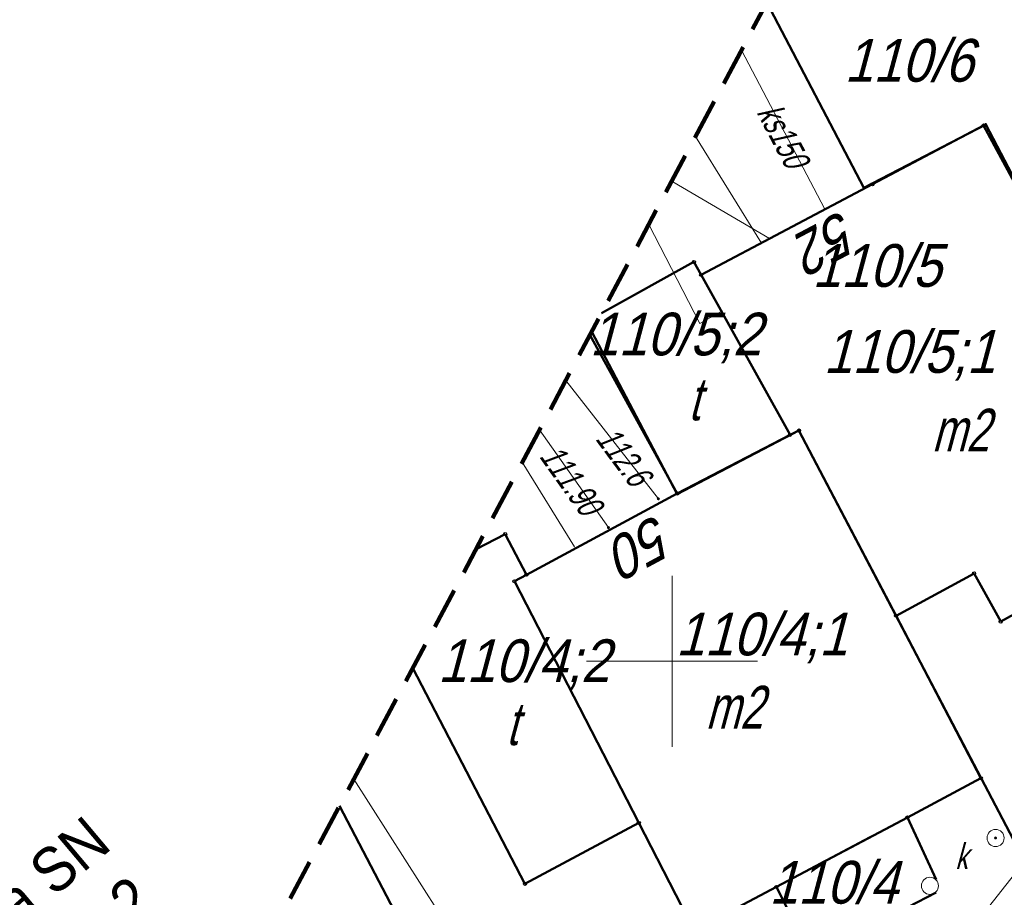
# Model space of a CAD drawing. Extents: x 7463256 to 7464485, y 5957341 to 5958260.
# Tile 124 of 256: x 7463731 to 7463760, y 5957643 to 5957669. Entities that reach past the tile are written whole.
import ezdxf
from ezdxf import colors
from ezdxf.entities.mleader import LeaderData, LeaderLine
from ezdxf.enums import TextEntityAlignment as Align
from ezdxf.math import Vec2, Vec3

# ---------------------------------------------------------------- set-up
doc = ezdxf.new("R2010")
doc.units = 0
doc.header["$MEASUREMENT"] = 0
for name, pattern in [('4', [1.8, 1.2, -0.6]), ('l219_500', [0]), ('mz2.0_0.5', [2.5, 2, -0.5])]:
    doc.linetypes.add(name, pattern=pattern)
doc.layers.get('0').update_dxf_attribs({"color": 2, "linetype": 'CONTINUOUS', "lineweight": 5})
for name, color, linetype in [('203-Punkt załamania granicy działki nie stabilizowany', 7, 'CONTINUOUS'), ('211-Nr działki', 7, 'CONTINUOUS'), ('219-Linia granicy', 7, 'CONTINUOUS'), ('238-Punkt adresowy budynku', 7, 'CONTINUOUS'), ('311-podpora związana z budynkiem (punkt)', 7, 'CONTINUOUS'), ('312-Budynek (powierzchnia)', 7, 'CONTINUOUS'), ('312-Numer ewidencyjny budynku', 7, 'CONTINUOUS'), ('312-Numer ewidencyjny budynku-Atr124', 7, 'CONTINUOUS'), ('nawis - blok budynku (powierzchnia)', 7, 'CONTINUOUS'), ('Obszar opracowania', 7, 'CONTINUOUS'), ('ogrodzenie trwałe (linia)', 7, 'CONTINUOUS'), ('przewód elektroenergetyczny (linia)', 7, 'CONTINUOUS'), ('przewód gazowy (linia)', 7, 'CONTINUOUS'), ('przewód kanalizacyjny (linia)', 7, 'CONTINUOUS'), ('przewód kanalizacyjny (linia)-Atr1', 7, 'CONTINUOUS'), ('przewód wodociągowy (linia)', 7, 'CONTINUOUS'), ('Punkt budynku', 7, 'CONTINUOUS'), ('punkt o określonej wysokości (sieć elektroenergetyczna)', 7, 'CONTINUOUS'), ('punkt o określonej wysokości (sieć elektroenergetyczna)-Atr2', 7, 'CONTINUOUS'), ('punkt o określonej wysokości (sieć kanalizacyjna)', 7, 'CONTINUOUS'), ('punkt o określonej wysokości (sieć wodociągowa)', 7, 'CONTINUOUS'), ('punkt o określonej wysokości (sieć wodociągowa)-Atr2', 7, 'CONTINUOUS'), ('studzienka okrągła - przewód kanalizacyjny (punkt)', 7, 'CONTINUOUS'), ('studzienka okrągła - przewód kanalizacyjny (punkt)-Atr17', 7, 'CONTINUOUS'), ('Wstawianie ramki sekcyjnej z opisem', 7, 'CONTINUOUS')]:
    doc.layers.add(name, color=color, linetype=linetype)
doc.layers.add('OBMBS-21-18876-opis proj', color=1, linetype='CONTINUOUS', lineweight=18)
doc.styles.get("Standard").update_dxf_attribs({"font": 'txt', "width": 0.75})
doc.linetypes.add('902-500', pattern='A,3.75,0,[1,ksztalty.shx,S=0.5,R=0,X=0,Y=0],3.75', length=7.5)

# ---------------------------------------------------------------- blocks, each defined once
blk = doc.blocks.new('PW01')
at = {"linetype": 'Continuous', "lineweight": 13}
h = blk.add_hatch(color=0, dxfattribs=at)
edge = h.paths.add_edge_path()
edge.add_arc((0, 0), 0.045, 0, 360)
blk = doc.blocks.new('US15')
at = {"color": 0, "linetype": 'Continuous', "lineweight": 13}
blk.add_circle((0, 0), 0.25, dxfattribs=at)
blk = doc.blocks.new('203')
at = {"linetype": 'Continuous', "lineweight": 0}
h = blk.add_hatch(color=0, dxfattribs=at)
edge = h.paths.add_edge_path()
edge.add_arc((0, 0), 0.045, 0, 360)
blk = doc.blocks.new('PUNKTBUD')
at = {"color": 0}
blk.add_circle((0, 0), 0.045, dxfattribs=at)
blk = doc.blocks.new('311')
at = {"color": 0, "linetype": 'Continuous', "lineweight": 0}
blk.add_circle((0, 0), 0.25, dxfattribs=at)

msp = doc.modelspace()

# ---------------------------------------------------------------- linework, layer by layer
at = {"layer": '219-Linia granicy', "color": 3, "linetype": 'l219_500', "lineweight": 50, "flags": 128}
for points in [[(7463755.61, 5957663.85), (7463752.768, 5957669.265)], [(7463759.17, 5957665.7), (7463755.61, 5957663.85)], [(7463765.51, 5957653.59), (7463759.17, 5957665.7)], [(7463750.15, 5957654.89), (7463747.651, 5957659.639)], [(7463753.71, 5957656.75), (7463750.15, 5957654.89)], [(7463760.08, 5957644.59), (7463753.71, 5957656.75)], [(7463742.23, 5957642.04), (7463740.28, 5957645.774)]]:
    msp.add_lwpolyline(points, dxfattribs=at)
at = {"layer": '312-Budynek (powierzchnia)', "color": 7, "linetype": 'Continuous', "lineweight": 50, "flags": 128}
for points in [[(7463755.86, 5957663.95), (7463759.11, 5957665.67)], [(7463759.11, 5957665.67), (7463761.93, 5957660.44)], [(7463750.85, 5957661.3), (7463755.86, 5957663.95)], [(7463747.94, 5957660.184), (7463750.64, 5957661.68)], [(7463750.64, 5957661.68), (7463750.85, 5957661.3)], [(7463750.85, 5957661.3), (7463753.45, 5957656.62)], [(7463753.45, 5957656.62), (7463750.85, 5957661.3)], [(7463750.15, 5957654.91), (7463747.6, 5957659.544)], [(7463750.15, 5957654.91), (7463753.45, 5957656.62)], [(7463753.45, 5957656.62), (7463750.15, 5957654.91)], [(7463753.45, 5957656.62), (7463753.71, 5957656.75)], [(7463753.71, 5957656.75), (7463753.45, 5957656.62)], [(7463753.71, 5957656.75), (7463756.55, 5957651.33)], [(7463756.55, 5957651.33), (7463753.71, 5957656.75)], [(7463745.74, 5957652.53), (7463750.15, 5957654.91)], [(7463744.269, 5957653.277), (7463745.12, 5957653.72)], [(7463745.12, 5957653.72), (7463745.74, 5957652.53)], [(7463763.84, 5957653.49), (7463759.61, 5957651.16)], [(7463745.74, 5957652.53), (7463745.39, 5957652.34)], [(7463745.39, 5957652.34), (7463745.74, 5957652.53)], [(7463758.83, 5957652.57), (7463756.55, 5957651.33)], [(7463759.61, 5957651.16), (7463758.83, 5957652.57)], [(7463745.39, 5957652.34), (7463749.03, 5957645.27)], [(7463749.03, 5957645.27), (7463745.39, 5957652.34)], [(7463756.55, 5957651.33), (7463759.03, 5957646.58)], [(7463745.7, 5957643.49), (7463742.42, 5957649.799)], [(7463759.03, 5957646.58), (7463756.88, 5957645.43)], [(7463749.03, 5957645.27), (7463745.7, 5957643.49)], [(7463750.65, 5957642.12), (7463749.03, 5957645.27)], [(7463756.88, 5957645.43), (7463753.05, 5957643.4)], [(7463753.05, 5957643.4), (7463750.65, 5957642.12)]]:
    msp.add_lwpolyline(points, dxfattribs=at)
at = {"layer": 'nawis - blok budynku (powierzchnia)', "color": 7, "linetype": 'mz2.0_0.5', "lineweight": 50, "flags": 128}
msp.add_lwpolyline([(7463756.88, 5957645.43), (7463757.87, 5957643.31), (7463754.07, 5957641.36), (7463753.05, 5957643.4)], close=True, dxfattribs=at)
at = {"layer": 'Obszar opracowania', "color": 132, "linetype": '4', "lineweight": 200, "flags": 128}
msp.add_lwpolyline([(7463648.63, 5957598.42), (7463381.17, 5957559), (7463352.31, 5957567.45), (7463255.88, 5957568.85), (7463280.41, 5957340.9), (7463468.95, 5957378.08), (7463536.66, 5957509.53), (7463626.95, 5957460.4), (7463653.5, 5957411.27), (7463734.5, 5957471.02), (7463879.22, 5957698.07), (7464314.97, 5957939.96), (7464470.72, 5957945.23), (7464483.34, 5958244.06), (7464262.86, 5958260.06), (7464240.11, 5958013.73), (7463789.91, 5957739.13), (7463712.41, 5957593.35)], close=True, dxfattribs=at)
at = {"layer": 'ogrodzenie trwałe (linia)', "color": 7, "linetype": '902-500', "lineweight": 35, "flags": 128}
msp.add_lwpolyline([(7463740.28, 5957645.774), (7463742.23, 5957642.04), (7463746.85, 5957641.85), (7463752.36, 5957631.21), (7463757.82, 5957628.22), (7463746.93, 5957610.22)], dxfattribs=at)
at = {"layer": 'przewód elektroenergetyczny (linia)', "color": 1, "linetype": 'Continuous', "lineweight": 18, "flags": 128}
for points in [[(7463749.317, 5957662.773), (7463750.81, 5957659.88), (7463751.44, 5957660.23)], [(7463749.6, 5957654.75), (7463746.893, 5957658.215)]]:
    msp.add_lwpolyline(points, dxfattribs=at)
at = {"layer": 'przewód gazowy (linia)', "color": 40, "linetype": 'Continuous', "lineweight": 18, "flags": 128}
for points in [[(7463750.005, 5957664.068), (7463750.02, 5957664.02), (7463752.85, 5957662.36)], [(7463750.42, 5957642.57), (7463746.32, 5957642.39), (7463744.3, 5957642.56), (7463743.18, 5957642.65), (7463740.694, 5957646.554)]]:
    msp.add_lwpolyline(points, dxfattribs=at)
at = {"layer": 'przewód kanalizacyjny (linia)', "color": 34, "linetype": 'Continuous', "lineweight": 18, "flags": 128}
for points in [[(7463786.875, 5957733.421), (7463788.74, 5957730.5), (7463800.78, 5957712.71), (7463793.95, 5957695.56), (7463787.13, 5957685.27), (7463781.43, 5957674.56), (7463776.46, 5957666.57), (7463772.8, 5957660.97), (7463764.05, 5957648.9), (7463758.21, 5957641.48)], [(7463752.03, 5957667.877), (7463754.47, 5957663.22)], [(7463745.621, 5957655.82), (7463747.15, 5957653.35)]]:
    msp.add_lwpolyline(points, dxfattribs=at)
at = {"layer": 'przewód wodociągowy (linia)', "color": 5, "linetype": 'Continuous', "lineweight": 18, "flags": 128}
for points in [[(7463752.62, 5957662.23), (7463750.688, 5957665.351)], [(7463748.14, 5957653.91), (7463746.125, 5957656.769)]]:
    msp.add_lwpolyline(points, dxfattribs=at)
at = {"layer": 'Wstawianie ramki sekcyjnej z opisem', "color": 7, "linetype": 'Continuous', "lineweight": 13, "flags": 128}
for points in [[(7463750, 5957647.5), (7463750, 5957652.5)], [(7463747.5, 5957650), (7463752.5, 5957650)]]:
    msp.add_lwpolyline(points, dxfattribs=at)

# ---------------------------------------------------------------- block references
at = {"layer": '203-Punkt załamania granicy działki nie stabilizowany', "color": 3, "linetype": 'Continuous', "lineweight": 18}
for p in [(7463759.17, 5957665.7), (7463755.61, 5957663.85), (7463753.71, 5957656.75), (7463750.15, 5957654.89)]:
    msp.add_blockref('203', p, dxfattribs=at)
at = {"layer": '311-podpora związana z budynkiem (punkt)', "color": 7, "linetype": 'Continuous', "lineweight": 18}
msp.add_blockref('311', (7463757.54, 5957643.43), dxfattribs=at)
at = {"layer": 'Punkt budynku', "color": 5, "linetype": 'Continuous', "lineweight": 18}
for p in [(7463759.11, 5957665.67), (7463755.86, 5957663.95), (7463750.64, 5957661.68), (7463750.85, 5957661.3), (7463753.71, 5957656.75), (7463753.45, 5957656.62), (7463750.15, 5957654.91), (7463745.12, 5957653.72), (7463745.74, 5957652.53), (7463758.83, 5957652.57), (7463745.39, 5957652.34), (7463756.55, 5957651.33), (7463759.61, 5957651.16), (7463759.03, 5957646.58), (7463749.03, 5957645.27), (7463756.88, 5957645.43), (7463745.7, 5957643.49), (7463753.05, 5957643.4)]:
    msp.add_blockref('PUNKTBUD', p, dxfattribs=at)
at = {"layer": 'punkt o określonej wysokości (sieć elektroenergetyczna)', "color": 1, "linetype": 'Continuous', "lineweight": 13}
msp.add_blockref('PW01', (7463749.6, 5957654.75), dxfattribs=at)
at = {"layer": 'punkt o określonej wysokości (sieć kanalizacyjna)', "color": 34, "linetype": 'Continuous', "lineweight": 13}
msp.add_blockref('PW01', (7463759.46, 5957644.83), dxfattribs=at)
at = {"layer": 'punkt o określonej wysokości (sieć wodociągowa)', "color": 5, "linetype": 'Continuous', "lineweight": 13}
msp.add_blockref('PW01', (7463748.14, 5957653.91), dxfattribs=at)
at = {"layer": 'studzienka okrągła - przewód kanalizacyjny (punkt)', "color": 34, "linetype": 'Continuous', "lineweight": 18}
msp.add_blockref('US15', (7463759.46, 5957644.83), dxfattribs=at)

# ---------------------------------------------------------------- texts
at = {"layer": '211-Nr działki', "color": 3, "linetype": 'Continuous', "lineweight": 18, "oblique": 15, "width": 0.9}
for s, p in [('110/6', (7463755.04, 5957666.95)), ('110/5', (7463754.1, 5957660.95)), ('110/4', (7463752.84, 5957642.91))]:
    msp.add_text(s, height=1.25, dxfattribs=at).set_placement(p)
at = {"layer": '238-Punkt adresowy budynku', "color": 7, "linetype": 'Continuous', "lineweight": 25, "oblique": 15, "width": 0.9}
for s, rotation, p in [('52', 207.875, (7463754.27, 5957662.83)), ('50', 208.356, (7463748.86, 5957653.93))]:
    msp.add_text(s, height=1.25, rotation=rotation, dxfattribs=at).set_placement(p, align=Align.CENTER)
at = {"layer": '312-Numer ewidencyjny budynku', "color": 7, "linetype": 'Continuous', "lineweight": 18, "oblique": 15, "width": 0.9}
for s, p in [('110/5;2', (7463750.1, 5957659.57)), ('110/5;1', (7463756.94, 5957659.06))]:
    msp.add_text(s, height=1.25, dxfattribs=at).set_placement(p, align=Align.MIDDLE_CENTER)
for s, p in [('110/4;1', (7463750.11, 5957650.17)), ('110/4;2', (7463743.15, 5957649.39))]:
    msp.add_text(s, height=1.25, dxfattribs=at).set_placement(p)
at = {"layer": '312-Numer ewidencyjny budynku-Atr124', "color": 7, "oblique": 15, "width": 0.72}
for s, p in [('t', (7463750.64, 5957657.67)), ('m2', (7463758.43, 5957656.76)), ('t', (7463745.31, 5957648.17))]:
    msp.add_text(s, height=1.25, dxfattribs=at).set_placement(p, align=Align.MIDDLE_CENTER)
msp.add_text('m2', height=1.25, dxfattribs=at).set_placement((7463750.98, 5957648.03))
at = {"layer": 'przewód kanalizacyjny (linia)-Atr1', "color": 34, "oblique": 15, "width": 0.72}
msp.add_text('ks150', height=0.75, rotation=297.67, dxfattribs=at).set_placement((7463752.46, 5957666.06))
at = {"layer": 'punkt o określonej wysokości (sieć elektroenergetyczna)-Atr2', "color": 1, "oblique": 15, "width": 0.72}
msp.add_text('112.6', height=0.75, rotation=306.61, dxfattribs=at).set_placement((7463747.74, 5957656.5))
at = {"layer": 'punkt o określonej wysokości (sieć wodociągowa)-Atr2', "color": 5, "oblique": 15, "width": 0.72}
msp.add_text('111.90', height=0.75, rotation=305.44, dxfattribs=at).set_placement((7463746.1, 5957655.99))
at = {"layer": 'studzienka okrągła - przewód kanalizacyjny (punkt)-Atr17', "color": 34, "oblique": 15, "width": 0.72}
msp.add_text('k', height=0.75, dxfattribs=at).set_placement((7463758.28, 5957643.92))

# ---------------------------------------------------------------- next in the draw order: leaders
at = {"layer": 'OBMBS-21-18876-opis proj', "color": 6, "lineweight": 20}
ml = msp.add_multileader_mtext('Standard', dxfattribs=at)
ml.set_content('\\pxqc;{\\W0.9;\\fArial|b0|i0|c238|p34;\\C6;istn. sieć kablowa SN\\PNAHKBA 3x120mm2\\Pdo unieczynnienia}', color=256)
ml.set_leader_properties()
ml.build(insert=Vec2(0, 0))
ml.multileader.update_dxf_attribs({"has_text_frame": 1, "text_right_attachment_type": 0, "dogleg_length": 0.36, "arrow_head_size": 1.3})
ctx = ml.context
ctx.base_point, ctx.char_height, ctx.arrow_head_size, ctx.landing_gap_size, ctx.plane_origin, ctx.plane_x_axis, ctx.plane_y_axis = Vec3(7463721.512, 5957634.916), 1.3, 1.3, 0.09, Vec3(7463717.518, 5957706.96), Vec3(0.765565, 0.643359), Vec3(-0.643359, 0.765565)
ctx.right_attachment = 0
notes = []
notes.append((ctx, [(0, (1, 1, 0), (7463721.236, 5957634.685), (0.765565, 0.643359), 0.36, [(0, [(7463741.641, 5957591.263)], 0, [])])]))
ctx.mtext.insert, ctx.mtext.text_direction, ctx.mtext.rotation, ctx.mtext.width, ctx.mtext.defined_height, ctx.mtext.alignment, ctx.mtext.flow_direction = Vec3(7463726.886, 5957640.546), Vec3(0.765565, 0.643359), 0.698877, 15.92296, 27.692, 2, 5
ctx.mtext.has_bg_fill, ctx.mtext.bg_color, ctx.mtext.bg_scale_factor, ctx.mtext.bg_transparency, ctx.mtext.use_window_bg_color = 1, -1023410167, 1.5, 0, 1
for ctx, leaders in notes:
    for number, flags, end, landing, length, lines in leaders:
        leader = LeaderData()
        leader.index, (leader.has_last_leader_line, leader.has_dogleg_vector, leader.attachment_direction) = number, flags
        leader.last_leader_point, leader.dogleg_vector, leader.dogleg_length = Vec3(end), Vec3(landing), length
        for number, points, colour, breaks in lines:
            line = LeaderLine()
            line.index, line.vertices, line.color, line.breaks = number, Vec3.list(points), colors.encode_raw_color(colour), breaks
            leader.lines.append(line)
        ctx.leaders.append(leader)

doc.saveas('drawing.dxf')
